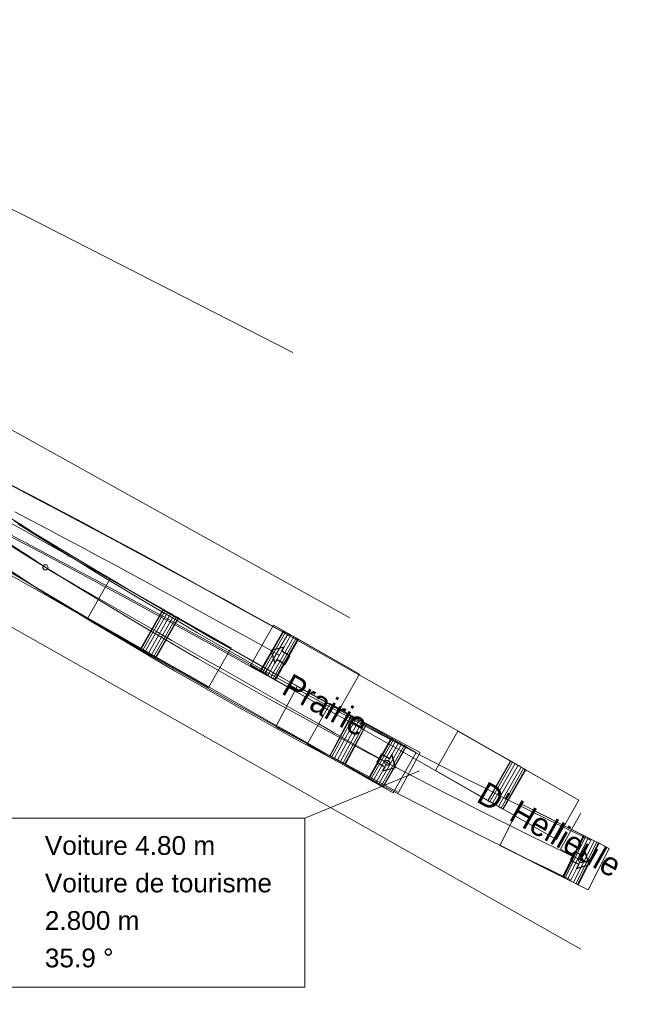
# Model space of a CAD drawing. Header units: centimetres. Extents: x -11246 to 29725, y -11714 to 13666.
# Tile 31 of 79: x 9567 to 9892, y 1827 to 2352. Entities that reach past the tile are written whole.
import ezdxf

# ---------------------------------------------------------------- set-up
doc = ezdxf.new("R2010")
doc.units = ezdxf.units.CM
doc.linetypes.add('IMPORT-BORDCHAUSSEE', pattern=[0])
doc.layers.add('0- nouvelle giration', color=7, linetype='Continuous')
doc.layers.add('CADASTRE', color=190, linetype='IMPORT-BORDCHAUSSEE', lineweight=5, true_color=0x7f00ff)
doc.layers.add('ECRITURE', color=160, linetype='Continuous', lineweight=5, true_color=0x003fff)
doc.layers.add('COV_EPURE_LEGENDE', color=7, linetype='Continuous', lineweight=5)
doc.layers.add('COV_EPURES', color=7, linetype='Continuous', lineweight=5)
doc.styles.add('Arial', font='arial.ttf', dxfattribs={"height": 0.77007})
doc.styles.add('Book Antiqua', font='BKANT.TTF', dxfattribs={"height": 1.25})

# ---------------------------------------------------------------- blocks, each defined once
blk = doc.blocks.new('APS_VERDI_PLAN MASSE_V2_REVIT_dwg_COV_Camion _ remorque 18_77 m_ELT1_V1_3D-14888917-RDC Bâtiment 500')
at = {"layer": 'COV_EPURES'}
for p, q in [((2.464, 1.215), (3.69, 1.215)), ((3.69, 1.215), (2.464, 1.215)), ((3.69, 1.215), (2.464, 1.215)), ((3.69, 1.215), (3.69, -0.979)), ((3.69, 1.215), (3.69, -0.979))]:
    blk.add_line(p, q, dxfattribs=at)
at = {"layer": 'COV_EPURES', "flags": 128}
blk.add_lwpolyline([(2.464, 1.215), (2.886, 1.215), (3.69, 1.215)], dxfattribs=at)
blk = doc.blocks.new('COV_Camion + remorque 18.77 m_ELT0_V1_3D')
at = {"color": 5, "lineweight": 30}
blk.add_lwpolyline([(-0.5, -0.25), (0, -0.25), (0, -0.5), (0.5, 0), (0, 0.5), (0, 0.25), (-0.5, 0.25)], close=True, dxfattribs=at)
at = {"color": 0}
mesh = blk.add_polyface(dxfattribs=at)
corners = [(1.07, -1.24, 2.974), (1.07, 1.24, 2.974), (-0.414, -1.24, 3.614), (-0.414, 1.24, 3.614), (-4.205, -1.24, 3.614), (-4.205, 1.24, 3.614), (-4.205, -1.24, 0.409), (-4.205, 1.24, 0.409), (-0.464, -1.24, 0.409), (-0.464, 1.24, 0.409), (-0.431, -1.24, 0.588), (-0.431, 1.24, 0.588), (-0.33, -1.24, 0.741), (-0.33, 1.24, 0.741), (-0.179, -1.24, 0.843), (-0.179, 1.24, 0.843), (0, -1.24, 0.879), (0, 1.24, 0.879), (0.179, -1.24, 0.843), (0.179, 1.24, 0.843), (0.33, -1.24, 0.741), (0.33, 1.24, 0.741), (0.431, -1.24, 0.588), (0.431, 1.24, 0.588), (0.464, -1.24, 0.409), (0.464, 1.24, 0.409)]
mesh.append_faces([[corners[k] for k in face] for face in [(2, 3, 5, 4), (8, 9, 11, 10), (10, 11, 13, 12), (12, 13, 15, 14), (14, 15, 17, 16), (16, 17, 19, 18), (18, 19, 21, 20), (20, 21, 23, 22), (22, 23, 25, 24)]], dxfattribs={"vtx0": -1, "vtx2": -1, "color": 0})
mesh.append_faces([[corners[k] for k in face] for face in [(0, 1, 3, 2), (4, 5, 7, 6), (6, 7, 9, 8)]], dxfattribs={"vtx2": -1, "color": 0})
mesh = blk.add_polyface(dxfattribs=at)
corners = [(1.07, -1.24, 2.974), (1.07, 1.24, 2.974), (-0.414, -1.24, 3.614), (-0.414, 1.24, 3.614), (-4.205, -1.24, 3.614), (-4.205, 1.24, 3.614), (-4.205, -1.24, 0.409), (-4.205, 1.24, 0.409), (-0.464, -1.24, 0.409), (-0.464, 1.24, 0.409), (-0.431, -1.24, 0.588), (-0.431, 1.24, 0.588), (-0.33, -1.24, 0.741), (-0.33, 1.24, 0.741), (-0.179, -1.24, 0.843), (-0.179, 1.24, 0.843), (0, -1.24, 0.879), (0, 1.24, 0.879), (0.179, -1.24, 0.843), (0.179, 1.24, 0.843), (0.33, -1.24, 0.741), (0.33, 1.24, 0.741), (0.431, -1.24, 0.588), (0.431, 1.24, 0.588), (0.464, -1.24, 0.409), (0.464, 1.24, 0.409)]
mesh.append_faces([[corners[k] for k in face] for face in [(2, 3, 5, 4), (8, 9, 11, 10), (10, 11, 13, 12), (12, 13, 15, 14), (14, 15, 17, 16), (16, 17, 19, 18), (18, 19, 21, 20), (20, 21, 23, 22), (22, 23, 25, 24)]], dxfattribs={"vtx0": -1, "vtx2": -1, "color": 0})
mesh.append_faces([[corners[k] for k in face] for face in [(0, 1, 3, 2), (4, 5, 7, 6), (6, 7, 9, 8)]], dxfattribs={"vtx2": -1, "color": 0})
mesh = blk.add_polyface(dxfattribs=at)
corners = [(0.464, -1.24, 0.409), (0.464, 1.24, 0.409), (1.07, -1.24, 0.409), (1.07, 1.24, 0.409)]
mesh.append_faces([[corners[k] for k in face] for face in [(0, 1, 3, 2)]], dxfattribs={"vtx0": -1, "vtx2": -1, "color": 0})
mesh = blk.add_polyface(dxfattribs=at)
corners = [(0.464, -1.24, 0.409), (0.464, 1.24, 0.409), (1.07, -1.24, 0.409), (1.07, 1.24, 0.409)]
mesh.append_faces([[corners[k] for k in face] for face in [(0, 1, 3, 2)]], dxfattribs={"vtx0": -1, "vtx2": -1, "color": 0})
blk = doc.blocks.new('COV_Camion + remorque 18.77 m_ELT1_V1_3D')
at = {"color": 0}
mesh = blk.add_polyface(dxfattribs=at)
corners = [(0.475, -1.215, 0.409), (0.475, 1.215, 0.409), (3.69, -1.215, 0.409), (3.69, 1.215, 0.409), (3.69, -1.215, 3.614), (3.69, 1.215, 3.614), (-3.74, -1.215, 3.614), (-3.74, 1.215, 3.614), (-3.74, -1.215, 0.409), (-3.74, 1.215, 0.409), (-0.475, -1.215, 0.409), (-0.475, 1.215, 0.409), (-0.443, -1.215, 0.596), (-0.443, 1.215, 0.596), (-0.341, -1.215, 0.755), (-0.341, 1.215, 0.755), (-0.185, -1.215, 0.862), (-0.185, 1.215, 0.862), (0, -1.215, 0.9), (0, 1.215, 0.9), (0.185, -1.215, 0.862), (0.185, 1.215, 0.862), (0.341, -1.215, 0.755), (0.341, 1.215, 0.755), (0.443, -1.215, 0.596), (0.443, 1.215, 0.596), (0.475, -1.215, 0.409), (0.475, 1.215, 0.409)]
mesh.append_faces([[corners[k] for k in face] for face in [(0, 1, 3, 2), (10, 11, 13, 12), (12, 13, 15, 14), (14, 15, 17, 16), (16, 17, 19, 18), (18, 19, 21, 20), (20, 21, 23, 22), (22, 23, 25, 24), (24, 25, 27, 26)]], dxfattribs={"vtx0": -1, "vtx2": -1, "color": 0})
mesh.append_faces([[corners[k] for k in face] for face in [(2, 3, 5, 4), (4, 5, 7, 6), (6, 7, 9, 8), (8, 9, 11, 10)]], dxfattribs={"vtx2": -1, "color": 0})

msp = doc.modelspace()

# ---------------------------------------------------------------- hatches: boundary and pattern name
at = {"layer": '0- nouvelle giration', "true_color": 0xafd9aa}
h = msp.add_hatch(dxfattribs=at)
h.set_pattern_fill('ANSI37', color=9, scale=0.1)
h.set_pattern_definition([(45, (7774.85803, 2729.026), (-0.224506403, 0.224506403), []), (135, (7774.85803, 2729.026), (-0.224506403, -0.224506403), [])])
edge = h.paths.add_edge_path(flags=17)
edge.add_line((9243.54198, 2448.57506), (9243.40936, 2448.57506))
edge.add_line((9243.40936, 2448.57506), (9243.40936, 2452.2833))
edge.add_line((9243.40936, 2452.2833), (9213.88491, 2450.3196))
edge.add_line((9213.88491, 2450.3196), (9188.19938, 2448.57785))
edge.add_line((9188.19938, 2448.57785), (9189.17129, 2392.50755))
edge.add_line((9189.17129, 2392.50755), (9220.30806, 2392.50755))
edge.add_arc((9166.29993, 2447.73581), 77.24662, 314.360055, 360.6225103)
h.paths.add_polyline_path([(9193.58079, 2588.36128), (9151.37886, 2588.36128), (9151.37886, 2560.2884), (9193.58079, 2560.2884)], flags=17)
h.paths.add_polyline_path([(9211.56537, 2588.3353), (9298.47012, 2588.36142), (9298.47012, 2452.2884), (9279.95936, 2452.2884), (9279.95936, 2560.2884), (9211.56537, 2560.2884)], flags=17)
edge = h.paths.add_edge_path(flags=16)
edge.add_spline(control_points=[(8483.63265, 2491.6729), (8473.23546, 2509.79001), (8456.33208, 2536.75915), (8501.19299, 2563.08115), (8555.30671, 2558.80292), (8633.99958, 2558.51278), (8681.88639, 2561.54357), (8812.04957, 2556.79972), (8874.00138, 2556.75905), (8932.40475, 2532.3933), (8971.81768, 2508.73597), (8983.22669, 2487.83026), (8942.80299, 2467.39343), (8888.85969, 2450.1063), (8803.02282, 2466.39778), (8701.19564, 2474.157), (8620.77239, 2421.26211), (8598.90441, 2381.18833), (8525.9665, 2426.86303), (8500.19393, 2466.88495), (8483.63265, 2491.6729)], knot_values=[0, 0, 0, 0, 5.205560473, 7.910229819, 14.488220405, 21.740027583, 32.113314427, 40.526554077, 55.688985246, 57.317719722, 57.317719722, 57.317719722, 61.137916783, 67.881664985, 74.416986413, 84.722557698, 90.464298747, 100.393023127, 105.711588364, 114.635439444, 114.635439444, 114.635439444, 114.635439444], degree=3, periodic=0)
edge = h.paths.add_edge_path()
edge.add_line((9095.44936, 2560.2884), (9095.44936, 2588.36128))
edge.add_line((9095.44936, 2588.36128), (8363.63307, 2588.36128))
edge.add_line((8363.63307, 2588.36128), (8347.47536, 2588.36147))
edge.add_line((8347.47536, 2588.36147), (8347.47536, 2708.35904))
edge.add_line((8347.47536, 2708.35904), (9687.30169, 2708.35904))
edge.add_line((9687.30169, 2708.35904), (9687.30169, 2588.36147))
edge.add_line((9687.30169, 2588.36147), (9672.30169, 2588.36147))
edge.add_line((9672.30169, 2588.36147), (9658.58917, 2570.44484))
edge.add_line((9658.58917, 2570.44484), (9644.32377, 2552.98621))
edge.add_line((9644.32377, 2552.98621), (9655.60365, 2518.86519))
edge.add_line((9655.60365, 2518.86519), (9643.34668, 2506.62259))
edge.add_line((9643.34668, 2506.62259), (9643.49249, 2506.47575))
edge.add_line((9643.49249, 2506.47575), (9634.97242, 2498.0254))
edge.add_line((9634.97242, 2498.0254), (9630.38849, 2493.67959))
edge.add_line((9630.38849, 2493.67959), (9513.69088, 2377.11876))
edge.add_line((9513.69088, 2377.11876), (9478.72437, 2387.94953))
edge.add_line((9478.72437, 2387.94953), (9431.82234, 2350.27208))
edge.add_line((9431.82234, 2350.27208), (9458.61503, 2308.05654))
edge.add_line((9458.61503, 2308.05654), (9374.18395, 2254.47116))
edge.add_line((9374.18395, 2254.47116), (9347.39126, 2296.68669))
edge.add_arc((9428.4727, 2284.53475), 81.98701, 171.4763356, 199.4457141)
edge.add_line((9351.16245, 2257.24017), (9367.34464, 2226.77096))
edge.add_line((9367.34464, 2226.77096), (9368.11515, 2224.69579))
edge.add_line((9368.11515, 2224.69579), (9365.54978, 2216.76202))
edge.add_line((9365.54978, 2216.76202), (9377.5866, 2224.95335))
edge.add_line((9377.5866, 2224.95335), (9416.24641, 2253.29068))
edge.add_line((9416.24641, 2253.29068), (9472.80555, 2295.48829))
edge.add_line((9472.80555, 2295.48829), (9652.54838, 2490.2125))
edge.add_line((9652.54838, 2490.2125), (9772.29725, 2724.02599))
edge.add_line((9772.29725, 2724.02599), (9769.85803, 2724.02599))
edge.add_line((9769.85803, 2724.02599), (9769.85803, 2729.33575))
edge.add_line((9769.85803, 2729.33575), (8917.5, 2782.14161))
edge.add_line((8917.5, 2782.14161), (8846.58169, 2778.61069))
edge.add_line((8846.58169, 2778.61069), (8847.14345, 2777.72842))
edge.add_line((8847.14345, 2777.72842), (8826.38878, 2763.8532))
edge.add_line((8826.38878, 2763.8532), (8816.32012, 2774.42753))
edge.add_line((8816.32012, 2774.42753), (8817.76825, 2775.80644))
edge.add_line((8817.76825, 2775.80644), (8826.057, 2767.07514))
edge.add_line((8826.057, 2767.07514), (8826.67645, 2766.45085))
edge.add_line((8826.67645, 2766.45085), (8844.40644, 2778.30396))
edge.add_line((8844.40644, 2778.30396), (8844.28397, 2778.49629))
edge.add_line((8844.28397, 2778.49629), (8555.30881, 2764.10863))
edge.add_line((8555.30881, 2764.10863), (8297.07026, 2716.71972))
edge.add_line((8297.07026, 2716.71972), (8324.77286, 2641.2666))
edge.add_line((8324.77286, 2641.2666), (8337.47536, 2606.41193))
edge.add_line((8337.47536, 2606.41193), (8350.4065, 2571.35489))
edge.add_line((8350.4065, 2571.35489), (8664.08488, 2275.90748))
edge.add_line((8664.08488, 2275.90748), (9049.04773, 2275.99777))
edge.add_line((9049.04773, 2275.99777), (9270.19189, 2151.86878))
edge.add_line((9270.19189, 2151.86878), (9236.40839, 2180.53897))
edge.add_line((9236.40839, 2180.53897), (9193.74813, 2216.7424))
edge.add_line((9193.74813, 2216.7424), (9118.3404, 2282.04746))
edge.add_line((9118.3404, 2282.04746), (9095.69374, 2300.97689))
edge.add_arc((9063.44192, 2254.08914), 56.90906, 55.4777967, 90.2213606)
edge.add_line((9063.22205, 2310.99777), (9039.04773, 2285.99777))
edge.add_line((9039.04773, 2285.99777), (8989.04773, 2285.99777))
edge.add_line((8989.04773, 2285.99777), (8939.04773, 2285.99777))
edge.add_line((8939.04773, 2285.99777), (8889.04773, 2285.99777))
edge.add_line((8889.04773, 2285.99777), (8839.04773, 2285.99777))
edge.add_line((8839.04773, 2285.99777), (8789.04773, 2285.99777))
edge.add_line((8789.04773, 2285.99777), (8697.13197, 2285.99777))
edge.add_arc((8697.13197, 2335.99777), 50, 180, 270, ccw=False)
edge.add_line((8647.13197, 2335.99777), (8647.13197, 2376.37031))
edge.add_arc((8697.13197, 2376.37031), 50, 90, 180, ccw=False)
edge.add_line((8697.13197, 2426.37031), (8744.0519, 2426.37031))
edge.add_line((8744.0519, 2426.37031), (8763.95596, 2441.49739))
edge.add_line((8763.95596, 2441.49739), (8763.97109, 2441.47748))
edge.add_line((8763.97109, 2441.47748), (8775.46957, 2426.34791))
edge.add_line((8775.46957, 2426.34791), (8795.37362, 2441.47499))
edge.add_line((8795.37362, 2441.47499), (8806.86862, 2426.35))
edge.add_line((8806.86862, 2426.35), (8826.77267, 2441.47708))
edge.add_line((8826.77267, 2441.47708), (8838.25519, 2426.36851))
edge.add_line((8838.25519, 2426.36851), (8858.15924, 2441.49559))
edge.add_line((8858.15924, 2441.49559), (8869.66683, 2426.35403))
edge.add_line((8869.66683, 2426.35403), (8889.57088, 2441.48111))
edge.add_line((8889.57088, 2441.48111), (8901.05294, 2426.37314))
edge.add_line((8901.05294, 2426.37314), (8920.95699, 2441.50023))
edge.add_line((8920.95699, 2441.50023), (8932.35734, 2426.49977))
edge.add_line((8932.35734, 2426.49977), (8952.26139, 2441.62685))
edge.add_line((8952.26139, 2441.62685), (8963.87508, 2426.34568))
edge.add_line((8963.87508, 2426.34568), (8983.77913, 2441.47277))
edge.add_line((8983.77913, 2441.47277), (8995.21833, 2426.49977))
edge.add_line((8995.21833, 2426.49977), (9015.12239, 2441.62685))
edge.add_line((9015.12239, 2441.62685), (9026.73438, 2426.34791))
edge.add_line((9026.73438, 2426.34791), (9053.01733, 2446.32295))
edge.add_line((9053.01733, 2446.32295), (9083.27704, 2406.50755))
edge.add_line((9083.27704, 2406.50755), (9093.91704, 2392.50755))
edge.add_line((9093.91704, 2392.50755), (9145.20732, 2392.50755))
edge.add_line((9145.20732, 2392.50755), (9145.20732, 2445.66252))
edge.add_line((9145.20732, 2445.66252), (9095.44936, 2442.2884))
edge.add_line((9095.44936, 2442.2884), (9095.44936, 2560.2884))

# ---------------------------------------------------------------- linework, layer by layer
at = {"layer": 'CADASTRE', "linetype": 'Continuous', "flags": 128}
for points in [[(9472.80555, 2295.48829), (9518.97286, 2272.6666), (9570.67286, 2247.2666), (9712.37286, 2174.9666)], [(9742.70548, 2033.40581), (9456.5739, 2192.32874), (9518.97286, 2272.6666)], [(9865.83029, 1856.57465), (9520.82253, 2051.84444), (9447.12891, 2082.26615), (9417.1093, 2085.09167), (9393.18447, 2086.17287), (9366.71945, 2085.86474), (9352.42652, 2084.08998), (9335.17522, 2079.05559), (9319.7706, 2072.36628), (9292.07961, 2056.65316), (9021.09656, 1871.934), (8955.48154, 1827.20797)]]:
    msp.add_lwpolyline(points, dxfattribs=at)
at = {"layer": 'COV_EPURE_LEGENDE', "color": 18, "true_color": 0x260000}
msp.add_line((9779.88492, 1951.71147), (9718.65729, 1926.43176), dxfattribs=at)
at = {"layer": 'COV_EPURE_LEGENDE', "color": 18, "true_color": 0x260000, "flags": 128}
msp.add_lwpolyline([(9367.17267, 1926.43176), (9718.65729, 1926.43176), (9718.65729, 1836.43176), (9367.17267, 1836.43176)], close=True, dxfattribs=at)
at = {"layer": 'COV_EPURES', "color": 7}
for points in [[(9408.37036, 2160.48571, 0), (9419.78706, 2156.33165, 0), (9431.64224, 2151.80572, 0), (9443.42318, 2147.08991, 0), (9455.12683, 2142.18545, 0), (9466.75018, 2137.09359, 0), (9478.29023, 2131.81565, 0), (9489.74399, 2126.353, 0), (9501.10852, 2120.70704, 0), (9512.38087, 2114.87923, 0), (9523.55814, 2108.87107, 0), (9534.63744, 2102.68412, 0), (9545.61592, 2096.31997, 0), (9556.49074, 2089.78027, 0), (9567.25908, 2083.0667, 0), (9577.91818, 2076.181, 0), (9586.36496, 2070.5497, 0)], [(9402.00668, 2137.66282, 0), (9413.0731, 2133.60933, 0), (9424.5641, 2129.1942, 0), (9435.98268, 2124.59503, 0), (9447.3259, 2119.813, 0), (9458.59083, 2114.84936, 0), (9469.77456, 2109.70538, 0), (9480.87421, 2104.38238, 0), (9491.88691, 2098.88176, 0), (9502.80982, 2093.20492, 0), (9513.64011, 2087.35332, 0), (9524.375, 2081.32849, 0), (9535.01171, 2075.13197, 0), (9545.54749, 2068.76537, 0), (9555.97964, 2062.23032, 0), (9566.30544, 2055.52852, 0), (9574.48773, 2050.04818, 0)], [(9462.66827, 2136.93336, 0), (9469.85637, 2133.39174, 0), (9469.85637, 2133.39174, 0), (9481.12342, 2127.70329, 0), (9492.31337, 2121.9084, 0), (9503.43926, 2116.02888, 0), (9514.51228, 2110.08205, 0), (9525.54197, 2104.08173, 0), (9536.53633, 2098.03899, 0), (9547.50203, 2091.96271, 0), (9558.44462, 2085.86, 0), (9569.36868, 2079.73664, 0), (9580.27799, 2073.59724, 0), (9591.17565, 2067.44558, 0), (9602.06421, 2061.28467, 0), (9612.94575, 2055.11698, 0), (9623.82197, 2048.9445, 0), (9634.69426, 2042.76885, 0), (9645.56376, 2036.59135, 0), (9647.31432, 2035.59625, 0)], [(9711.06832, 2023.66364, 0), (9710.57927, 2023.93998, 0), (9710.57927, 2023.93998, 0), (9699.6423, 2030.0414, 0), (9688.6931, 2036.12087, 0), (9677.73174, 2042.17836, 0), (9666.75825, 2048.21386, 0), (9655.77267, 2054.22733, 0), (9644.77506, 2060.21875, 0), (9633.76544, 2066.1881, 0), (9622.74388, 2072.13536, 0), (9611.71041, 2078.0605, 0), (9600.66508, 2083.96349, 0), (9589.60792, 2089.84432, 0), (9578.539, 2095.70295, 0), (9567.45834, 2101.53937, 0), (9556.366, 2107.35355, 0), (9545.26202, 2113.14547, 0), (9534.14645, 2118.91511, 0), (9523.01932, 2124.66244, 0), (9511.88069, 2130.38743, 0), (9500.73059, 2136.09008, 0), (9498.74024, 2137.10507, 0)], [(9622.4256, 2072.02924, 0), (9619.57805, 2073.55769, 0), (9619.57805, 2073.55769, 0), (9608.59117, 2079.46102, 0), (9597.56956, 2085.36404, 0), (9586.5061, 2091.2382, 0), (9575.39474, 2097.06024, 0), (9564.2306, 2102.81116, 0), (9553.00989, 2108.47539, 0), (9541.72979, 2114.04008, 0), (9530.38837, 2119.49462, 0), (9518.98446, 2124.83021, 0), (9507.51747, 2130.03948, 0), (9500.53727, 2133.13251, 0)], [(9452.00889, 2115.09606, 0), (9459.06073, 2111.62148, 0), (9459.06073, 2111.62148, 0), (9470.07442, 2106.06051, 0), (9481.0607, 2100.37083, 0), (9492.02297, 2094.57758, 0), (9502.96475, 2088.70111, 0), (9513.88936, 2082.75788, 0), (9524.79982, 2076.7612, 0), (9535.69879, 2070.72186, 0), (9546.58857, 2064.64859, 0), (9557.47111, 2058.54848, 0), (9568.34807, 2052.42729, 0), (9579.22083, 2046.28967, 0), (9590.09054, 2040.13943, 0), (9600.95814, 2033.97964, 0), (9611.82442, 2027.8128, 0), (9622.69003, 2021.64095, 0), (9633.55548, 2015.46574, 0), (9635.3056, 2014.47089, 0)], [(9699.3149, 2003.08338, 0), (9698.83138, 2003.35668, 0), (9698.83138, 2003.35668, 0), (9687.93572, 2009.43457, 0), (9677.02788, 2015.4906, 0), (9666.10793, 2021.52474, 0), (9655.17589, 2027.53696, 0), (9644.23181, 2033.52724, 0), (9633.27574, 2039.49556, 0), (9622.30772, 2045.44188, 0), (9611.32779, 2051.3662, 0), (9600.336, 2057.26848, 0), (9589.3324, 2063.1487, 0), (9578.31702, 2069.00683, 0), (9567.28991, 2074.84286, 0), (9556.25112, 2080.65676, 0), (9545.20069, 2086.4485, 0), (9534.13867, 2092.21807, 0), (9523.06509, 2097.96544, 0), (9511.98001, 2103.69058, 0), (9500.88347, 2109.39348, 0), (9489.77551, 2115.0741, 0), (9487.79267, 2116.08517, 0)], [(9610.91001, 2050.63108, 0), (9608.08464, 2052.14761, 0), (9608.08464, 2052.14761, 0), (9597.09245, 2058.05379, 0), (9586.12057, 2063.93018, 0), (9575.15179, 2069.75403, 0), (9564.17201, 2075.50704, 0), (9553.16984, 2081.1744, 0), (9542.1362, 2086.744, 0), (9531.06404, 2092.20589, 0), (9519.94792, 2097.55181, 0), (9508.78383, 2102.77488, 0), (9497.56886, 2107.86934, 0), (9490.74653, 2110.8922, 0)], [(9563.73381, 2085.07078, 0), (9574.42234, 2078.60392, 0), (9585.10894, 2072.1506, 0), (9595.79886, 2065.71665, 0), (9606.49639, 2059.30681, 0), (9617.205, 2052.92495, 0), (9627.92748, 2046.57421, 0), (9638.66608, 2040.25718, 0), (9649.4226, 2033.97596, 0), (9660.19844, 2027.73231, 0), (9670.99475, 2021.52767, 0), (9681.8124, 2015.36323, 0), (9692.65206, 2009.23997, 0), (9703.51424, 2003.15874, 0), (9714.39933, 1997.12022, 0), (9725.3076, 1991.125, 0), (9736.23923, 1985.17358, 0), (9747.19434, 1979.26637, 0), (9747.69002, 1979.00024, 0)], [(9565.75294, 2083.47525, 0), (9576.29387, 2076.84918, 0), (9586.86237, 2070.26716, 0), (9597.45824, 2063.72931, 0), (9608.08131, 2057.23574, 0), (9618.73138, 2050.78656, 0), (9629.40828, 2044.38188, 0), (9640.11182, 2038.02183, 0), (9650.84181, 2031.7065, 0), (9661.59806, 2025.436, 0), (9672.38039, 2019.21046, 0), (9683.1886, 2013.02997, 0), (9694.02252, 2006.89464, 0), (9704.88195, 2000.80458, 0), (9715.7667, 1994.75989, 0), (9726.67659, 1988.76069, 0), (9737.61141, 1982.80707, 0), (9748.571, 1976.89915, 0), (9759.55514, 1971.03701, 0), (9770.56365, 1965.22077, 0), (9781.59634, 1959.45052, 0), (9792.65302, 1953.72637, 0), (9803.73349, 1948.04841, 0), (9814.83756, 1942.41675, 0), (9825.96504, 1936.83149, 0), (9837.11574, 1931.29271, 0), (9848.28945, 1925.80052, 0), (9859.48599, 1920.35501, 0), (9870.70515, 1914.95627, 0), (9871.21287, 1914.71332, 0)], [(9586.36496, 2070.5497, 0), (9593.08076, 2066.35043, 0), (9593.08076, 2066.35043, 0), (9603.92008, 2060.13319, 0), (9614.7616, 2053.9198, 0), (9625.60533, 2047.71027, 0), (9636.45127, 2041.50459, 0), (9647.29941, 2035.30276, 0), (9658.14975, 2029.10479, 0), (9669.00229, 2022.91067, 0), (9679.85703, 2016.7204, 0), (9690.71397, 2010.534, 0), (9701.57311, 2004.35144, 0), (9712.43444, 1998.17275, 0), (9723.29796, 1991.99792, 0), (9734.16368, 1985.82694, 0), (9745.03159, 1979.65983, 0), (9755.90169, 1973.49657, 0), (9766.77398, 1967.33718, 0), (9768.52538, 1966.34545, 0)], [(9832.4409, 1954.69301, 0), (9831.94509, 1954.97552, 0), (9831.94509, 1954.97552, 0), (9821.09523, 1961.16436, 0), (9810.24242, 1967.36053, 0), (9799.38494, 1973.55858, 0), (9788.52138, 1979.75409, 0), (9777.65057, 1985.94346, 0), (9766.77158, 1992.12375, 0), (9755.88363, 1998.29256, 0), (9744.98612, 2004.44797, 0), (9734.07853, 2010.58837, 0), (9723.16049, 2016.71247, 0), (9712.23167, 2022.8192, 0), (9701.29182, 2028.90771, 0), (9690.34077, 2034.97727, 0), (9679.37834, 2041.02731, 0), (9668.40445, 2047.05735, 0), (9657.419, 2053.067, 0), (9646.42194, 2059.05592, 0), (9635.41322, 2065.02385, 0), (9624.39283, 2070.97056, 0), (9622.4256, 2072.02924, 0)], [(9561.84806, 2057.81023, 0), (9572.55787, 2051.34289, 0), (9583.28288, 2044.88782, 0), (9594.0252, 2038.45113, 0), (9604.78653, 2032.03784, 0), (9615.56823, 2025.652, 0), (9626.37138, 2019.29697, 0), (9637.19683, 2012.97547, 0), (9648.04522, 2006.68976, 0), (9658.91706, 2000.44167, 0), (9669.8127, 1994.23275, 0), (9680.7324, 1988.06424, 0), (9691.67634, 1981.93719, 0), (9702.64462, 1975.85248, 0), (9713.63728, 1969.81083, 0), (9724.65432, 1963.81287, 0), (9735.69571, 1957.8591, 0), (9736.19537, 1957.59083, 0)], [(9563.35666, 2056.99225, 0), (9574.00814, 2050.35641, 0), (9584.68723, 2043.76508, 0), (9595.39373, 2037.21838, 0), (9606.12746, 2030.71643, 0), (9616.88823, 2024.25932, 0), (9627.67586, 2017.84719, 0), (9638.49015, 2011.48013, 0), (9649.33093, 2005.15826, 0), (9660.19799, 1998.8817, 0), (9671.09116, 1992.65054, 0), (9682.01024, 1986.4649, 0), (9692.95504, 1980.32488, 0), (9703.92537, 1974.2306, 0), (9714.92104, 1968.18215, 0), (9725.94185, 1962.17965, 0), (9736.98762, 1956.2232, 0), (9748.05816, 1950.3129, 0), (9759.15327, 1944.44886, 0), (9770.27275, 1938.63117, 0), (9781.41642, 1932.85994, 0), (9792.58407, 1927.13527, 0), (9803.77553, 1921.45726, 0), (9814.99058, 1915.826, 0), (9826.22903, 1910.24161, 0), (9837.4907, 1904.70416, 0), (9848.77538, 1899.21377, 0), (9860.08287, 1893.77051, 0), (9860.59458, 1893.52556, 0)], [(9574.48773, 2050.04818, 0), (9581.2533, 2045.81263, 0), (9581.2533, 2045.81263, 0), (9592.09991, 2039.5912, 0), (9602.94873, 2033.37361, 0), (9613.79976, 2027.15988, 0), (9624.653, 2020.95001, 0), (9635.50844, 2014.74399, 0), (9646.36608, 2008.54183, 0), (9657.22593, 2002.34353, 0), (9668.08798, 1996.14908, 0), (9678.95223, 1989.95849, 0), (9689.81867, 1983.77177, 0), (9700.68732, 1977.5889, 0), (9711.55816, 1971.40989, 0), (9722.43119, 1965.23475, 0), (9733.30641, 1959.06347, 0), (9744.18383, 1952.89605, 0), (9755.06344, 1946.7325, 0), (9756.81602, 1945.7401, 0)], [(9820.38992, 1933.59173, 0), (9819.91502, 1933.86232, 0), (9819.91502, 1933.86232, 0), (9809.05031, 1940.05962, 0), (9798.19331, 1946.25819, 0), (9787.34029, 1952.45369, 0), (9776.48825, 1958.64263, 0), (9765.63472, 1964.82216, 0), (9754.77768, 1970.98997, 0), (9743.91551, 1977.14418, 0), (9733.04689, 1983.28326, 0), (9722.17075, 1989.40595, 0), (9711.28623, 1995.51124, 0), (9700.39264, 2001.59828, 0), (9689.48942, 2007.66639, 0), (9678.57614, 2013.71502, 0), (9667.65244, 2019.74368, 0), (9656.71803, 2025.75201, 0), (9645.77272, 2031.73969, 0), (9634.81632, 2037.70645, 0), (9623.84871, 2043.65209, 0), (9612.86979, 2049.57641, 0), (9610.91001, 2050.63108, 0)]]:
    msp.add_polyline3d(points, dxfattribs=at)
at = {"layer": 'COV_EPURES', "color": 6}
for points in [[(9405.18852, 2149.07426, 0), (9411.74099, 2146.70609, 0), (9421.10792, 2143.20479, 0), (9430.42908, 2139.58338, 0), (9439.70293, 2135.84247, 0), (9448.92793, 2131.98267, 0), (9458.10255, 2128.00463, 0), (9467.2253, 2123.909, 0), (9476.29465, 2119.69645, 0), (9485.3091, 2115.36769, 0), (9494.26718, 2110.92342, 0), (9503.16739, 2106.36439, 0), (9512.00828, 2101.69134, 0), (9520.78837, 2096.90505, 0), (9529.50622, 2092.0063, 0), (9538.16039, 2086.99592, 0), (9546.74945, 2081.87471, 0), (9555.27197, 2076.64354, 0), (9563.72656, 2071.30326, 0), (9572.11181, 2065.85476, 0), (9580.42635, 2060.29894, 0)], [(9704.70532, 2013.64833, 0), (9695.97325, 2018.5218, 0), (9687.23336, 2023.38126, 0), (9678.48569, 2028.22669, 0), (9669.73025, 2033.05808, 0), (9660.96707, 2037.87541, 0), (9652.19617, 2042.67867, 0), (9643.41757, 2047.46785, 0), (9634.6313, 2052.24293, 0), (9625.83738, 2057.00392, 0), (9617.03583, 2061.75078, 0), (9608.22668, 2066.48351, 0), (9599.40994, 2071.2021, 0), (9590.58564, 2075.90654, 0), (9581.75381, 2080.59681, 0), (9572.91446, 2085.27291, 0), (9564.06761, 2089.93481, 0)], [(9559.24295, 2073.57386, 0), (9567.70658, 2068.24781, 0), (9576.18795, 2062.95004, 0), (9584.68696, 2057.68062, 0), (9593.20351, 2052.43961, 0), (9601.73752, 2047.22706, 0), (9610.28888, 2042.04304, 0), (9618.8575, 2036.88759, 0), (9627.44329, 2031.76078, 0), (9636.04615, 2026.66267, 0), (9644.66598, 2021.59331, 0), (9653.30269, 2016.55276, 0), (9661.95618, 2011.54108, 0), (9670.62636, 2006.55831, 0), (9679.31312, 2001.60452, 0), (9688.01638, 1996.67977, 0), (9696.73603, 1991.7841, 0), (9705.47198, 1986.91757, 0), (9714.22413, 1982.08023, 0), (9722.99238, 1977.27215, 0), (9731.77663, 1972.49336, 0), (9740.5768, 1967.74394, 0), (9749.39277, 1963.02392, 0), (9758.22445, 1958.33336, 0), (9767.07174, 1953.67232, 0), (9775.93455, 1949.04084, 0), (9784.81277, 1944.43899, 0), (9793.7063, 1939.86679, 0), (9802.61505, 1935.32432, 0), (9811.53892, 1930.81162, 0), (9820.47781, 1926.32874, 0), (9829.43162, 1921.87574, 0), (9838.40024, 1917.45265, 0), (9847.38358, 1913.05953, 0), (9856.38154, 1908.69643, 0), (9865.39401, 1904.36339, 0), (9865.90372, 1904.11944, 0)], [(9581.92635, 2060.29894, 0), (9581.17635, 2061.59798, 0), (9579.67635, 2061.59798, 0), (9578.92635, 2060.29894, 0), (9579.67635, 2058.9999, 0), (9581.17635, 2058.9999, 0), (9581.92635, 2060.29894, 0)], [(9580.42635, 2060.29894, 0), (9582.57676, 2058.87711, 0), (9584.76026, 2057.50665, 0), (9586.97707, 2056.19076, 0), (9587.16703, 2056.08153, 0)], [(9587.16703, 2056.08153, 0), (9595.84123, 2051.10575, 0), (9604.51683, 2046.13244, 0), (9613.19386, 2041.16159, 0), (9621.87229, 2036.19321, 0), (9630.55213, 2031.2273, 0), (9639.23339, 2026.26385, 0), (9647.91605, 2021.30287, 0), (9656.60013, 2016.34436, 0), (9665.28561, 2011.38832, 0), (9673.9725, 2006.43474, 0), (9682.6608, 2001.48364, 0), (9691.35051, 1996.535, 0), (9700.04162, 1991.58883, 0), (9708.73414, 1986.64513, 0), (9717.42806, 1981.70391, 0), (9726.12338, 1976.76515, 0), (9734.82011, 1971.82886, 0), (9743.51824, 1966.89505, 0), (9752.21778, 1961.96371, 0), (9760.91871, 1957.03484, 0), (9762.6707, 1956.04277, 0)], [(9705.19161, 2013.37351, 0), (9704.94847, 2013.51092, 0), (9704.70532, 2013.64833, 0)], [(9764.1707, 1956.04277, 0), (9763.4207, 1957.34181, 0), (9761.9207, 1957.34181, 0), (9761.1707, 1956.04277, 0), (9761.9207, 1954.74373, 0), (9763.4207, 1954.74373, 0), (9764.1707, 1956.04277, 0)], [(9867.40372, 1904.11944, 0), (9866.65372, 1905.41848, 0), (9865.15372, 1905.41848, 0), (9864.40372, 1904.11944, 0), (9865.15372, 1902.8204, 0), (9866.65372, 1902.8204, 0), (9867.40372, 1904.11944, 0)]]:
    msp.add_polyline3d(points, dxfattribs=at)

# ---------------------------------------------------------------- block references
at = {"xscale": 10, "yscale": 10, "zscale": 10, "rotation": 150.8006834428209}
msp.add_blockref('APS_VERDI_PLAN MASSE_V2_REVIT_dwg_COV_Camion _ remorque 18_77 m_ELT1_V1_3D-14888917-RDC Bâtiment 500', (9893.26673, 1902.55136), dxfattribs=at)
at = {"layer": 'COV_EPURES', "color": 7, "xscale": 10, "yscale": 10, "zscale": 10}
for name, p, rotation in [('COV_Camion + remorque 18.77 m_ELT1_V1_3D', (9641.30996, 2025.03357), 330.3839110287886), ('COV_Camion + remorque 18.77 m_ELT0_V1_3D', (9705.19161, 2013.37351), 150.2692295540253), ('COV_Camion + remorque 18.77 m_ELT1_V1_3D', (9741.9427, 1968.29554), 331.7687799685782), ('COV_Camion + remorque 18.77 m_ELT0_V1_3D', (9762.6707, 1956.04277), 330.3819149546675), ('COV_Camion + remorque 18.77 m_ELT1_V1_3D', (9826.41541, 1944.14237), 150.2692295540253), ('COV_Camion + remorque 18.77 m_ELT0_V1_3D', (9865.90372, 1904.11944), 333.2658669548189)]:
    msp.add_blockref(name, p, dxfattribs=dict(at, rotation=rotation))

# ---------------------------------------------------------------- texts
at = {"layer": 'COV_EPURE_LEGENDE', "color": 18, "true_color": 0x260000, "char_height": 10, "attachment_point": 1, "line_spacing_factor": 0.941778, "style": 'Arial'}
for s, insert, width in [('Voiture 4.80 m', (9580.11882, 1916.93213), 108.5773494), ('Voiture de tourisme', (9580.11882, 1896.93213), 144.6881928), ('2.800 m', (9580.11882, 1876.93213), 60.3479518), ('35.9 °', (9580.11882, 1856.93213), 43.8226506)]:
    msp.add_mtext(s, dxfattribs=dict(at, insert=insert, width=width))
at = {"layer": 'ECRITURE', "char_height": 12.5, "attachment_point": 1, "rotation": 330.5978934, "line_spacing_factor": 1.084686, "style": 'Book Antiqua'}
for s, insert, width in [('Prairie', (9711.79352, 2004.14531), 64.6291316), ("D' Hellieule", (9815.72429, 1946.52013), 115.263147)]:
    msp.add_mtext(s, dxfattribs=dict(at, insert=insert, width=width))

doc.saveas('drawing.dxf')
